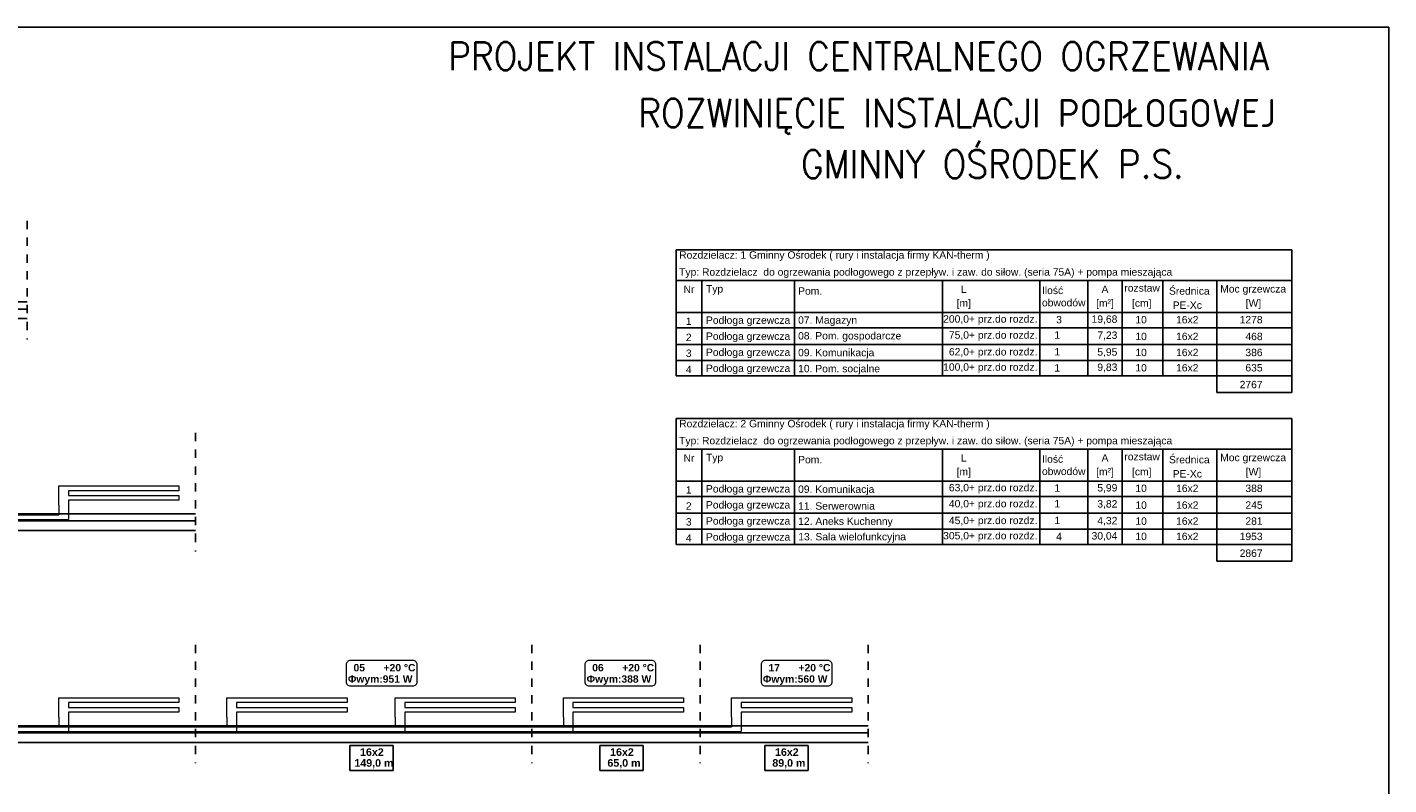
# Model space of a CAD drawing. Extents: x 280060 to 689961, y 120405 to 160329.
# Tile 80 of 85: x 676356 to 679189, y 150527 to 152102. Entities that reach past the tile are written whole.
import ezdxf
from ezdxf.lldxf.tags import DXFTag

# ---------------------------------------------------------------- set-up
doc = ezdxf.new("R2010")
doc.units = 0
doc.header["$MEASUREMENT"] = 0
doc.linetypes.add('3', pattern=[1, 0.5, -0.5])
for name, color, linetype, lineweight in [('KAM-pro Biała Zarys', 7, 'CONTINUOUS', 9), ('KAM-pro Opis Sanitarny', 7, 'CONTINUOUS', 18), ('KAM-pro opis Temperatury', 102, 'CONTINUOUS', 18)]:
    doc.layers.add(name, color=color, linetype=linetype, lineweight=lineweight)
doc.layers.add('KAM-pro Podłogówka Powrót', color=7, linetype='DASH', lineweight=9, true_color=0x008000)
doc.layers.add('KAM-pro Podłogówka Zasilanie', color=7, linetype='SOLID', lineweight=9, true_color=0xff8000)
doc.styles.add('moj', font='romans.shx', dxfattribs={"width": 0.9, "height": 10})
tags = doc.linetypes.add('DASH', pattern=[15, 10, -5]).pattern_tags.tags
tags[6:7] = [DXFTag(74, 4), DXFTag(75, 0), DXFTag(340, '0'), DXFTag(46, 0.0), DXFTag(50, 0.0), DXFTag(44, 0.0), DXFTag(45, 0.0)]
tags[4:5] = [DXFTag(74, 4), DXFTag(75, 0), DXFTag(340, '0'), DXFTag(46, 0.0), DXFTag(50, 0.0), DXFTag(44, 0.0), DXFTag(45, 0.0)]
tags = doc.linetypes.add('SOLID', pattern=[10, 10, 0]).pattern_tags.tags
tags[6:7] = [DXFTag(74, 4), DXFTag(75, 0), DXFTag(340, '0'), DXFTag(46, 0.0), DXFTag(50, 0.0), DXFTag(44, 0.0), DXFTag(45, 0.0)]
tags[4:5] = [DXFTag(74, 4), DXFTag(75, 0), DXFTag(340, '0'), DXFTag(46, 0.0), DXFTag(50, 0.0), DXFTag(44, 0.0), DXFTag(45, 0.0)]

msp = doc.modelspace()

# ---------------------------------------------------------------- linework, layer by layer
at = {"layer": 'KAM-pro Biała Zarys', "linetype": '3', "lineweight": 25, "ltscale": 35}
for p, q in [((676355.6, 151699.9), (676355.6, 151453.2)), ((676705.6, 151259), (676705.6, 151012.2)), ((676705.6, 150818), (676705.6, 150571.3)), ((677405.6, 150818), (677405.6, 150571.3)), ((677755.6, 150818), (677755.6, 150571.3)), ((678105.6, 150818), (678105.6, 150571.3))]:
    msp.add_line(p, q, dxfattribs=at)
at = {"layer": 'KAM-pro Biała Zarys', "lineweight": 25}
for p, q in [((673604.7, 151531.3), (676355.6, 151531.3)), ((673604.7, 151516.3), (676355.6, 151516.3)), ((673604.7, 151496.3), (676355.6, 151496.3)), ((673604.7, 151090.4), (676705.6, 151090.4)), ((673604.7, 151075.4), (676705.6, 151075.4)), ((673604.7, 151055.4), (676705.6, 151055.4)), ((673604.7, 150649.5), (678105.6, 150649.5)), ((673604.7, 150634.5), (678105.6, 150634.5)), ((673604.7, 150614.5), (678105.6, 150614.5)), ((677026.8, 150556.4), (677026.8, 150608.1)), ((677026.8, 150608.1), (677116.8, 150608.1)), ((677116.8, 150608.1), (677116.8, 150556.4)), ((677547.2, 150556.4), (677547.2, 150608.1)), ((677547.2, 150608.1), (677637.2, 150608.1)), ((677637.2, 150608.1), (677637.2, 150556.4)), ((677890.3, 150556.4), (677890.3, 150608.1)), ((677890.3, 150608.1), (677980.3, 150608.1)), ((677980.3, 150608.1), (677980.3, 150556.4)), ((677026.8, 150556.4), (677116.8, 150556.4)), ((677547.2, 150556.4), (677637.2, 150556.4)), ((677890.3, 150556.4), (677980.3, 150556.4))]:
    msp.add_line(p, q, dxfattribs=at)
msp.add_lwpolyline([(672888.6, 152102.4), (679188.6, 152102.4), (679188.6, 149132.4), (672888.6, 149132.4)], close=True, dxfattribs=at)
at = {"layer": 'KAM-pro Opis Sanitarny', "lineweight": 25}
for p, q in [((677705.7, 151639.5), (677705.7, 151377.3)), ((677705.7, 151639.5), (678986.6, 151639.5)), ((678986.6, 151639.5), (678986.6, 151342.4)), ((677705.7, 151575.7), (678986.6, 151575.7)), ((677705.7, 151409), (677705.7, 151575.7)), ((677759.1, 151575.7), (677759.1, 151377.3)), ((677951.8, 151575.7), (677951.8, 151377.3)), ((678260, 151575.7), (678260, 151377.3)), ((678462.7, 151575.7), (678462.7, 151377.3)), ((678562.6, 151575.7), (678562.6, 151377.3)), ((678634, 151575.7), (678634, 151377.3)), ((678718.8, 151575.7), (678718.8, 151377.3)), ((678831, 151575.7), (678831, 151342.4)), ((677705.7, 151509), (678986.6, 151509)), ((677705.7, 151477.3), (678986.6, 151477.3)), ((677705.7, 151442.4), (678986.6, 151442.4)), ((677705.7, 151409), (678986.6, 151409)), ((677705.7, 151377.3), (678986.6, 151377.3)), ((678831, 151342.4), (678986.6, 151342.4)), ((677705.7, 151288.6), (677705.7, 151026.4)), ((677705.7, 151288.6), (678986.6, 151288.6)), ((678986.6, 151288.6), (678986.6, 150991.5)), ((677705.7, 151224.8), (678986.6, 151224.8)), ((677705.7, 151058.2), (677705.7, 151224.8)), ((677759.1, 151224.8), (677759.1, 151026.4)), ((677951.8, 151224.8), (677951.8, 151026.4)), ((678260, 151224.8), (678260, 151026.4)), ((678462.7, 151224.8), (678462.7, 151026.4)), ((678562.6, 151224.8), (678562.6, 151026.4)), ((678634, 151224.8), (678634, 151026.4)), ((678718.8, 151224.8), (678718.8, 151026.4)), ((678831, 151224.8), (678831, 150991.5)), ((677705.7, 151158.2), (678986.6, 151158.2)), ((677705.7, 151126.4), (678986.6, 151126.4)), ((677705.7, 151091.5), (678986.6, 151091.5)), ((677705.7, 151058.2), (678986.6, 151058.2)), ((677705.7, 151026.4), (678986.6, 151026.4)), ((678831, 150991.5), (678986.6, 150991.5))]:
    msp.add_line(p, q, dxfattribs=at)
at = {"layer": 'KAM-pro opis Temperatury', "color": 3}
for points in [[(677027.9, 150732.2), (677158.3, 150732.2, 0.414214), (677167.1, 150741), (677167.1, 150776.4, 0.414214), (677158.3, 150785.2), (677027.9, 150785.2, 0.414214), (677019.1, 150776.4), (677019.1, 150741, 0.414214), (677027.9, 150732.2)], [(677524.7, 150732.2), (677655, 150732.2, 0.414214), (677663.8, 150741), (677663.8, 150776.4, 0.414214), (677655, 150785.2), (677524.7, 150785.2, 0.414214), (677515.8, 150776.4), (677515.8, 150741, 0.414214), (677524.7, 150732.2)], [(677891.3, 150732.2), (678021.7, 150732.2, 0.414214), (678030.5, 150741), (678030.5, 150776.4, 0.414214), (678021.7, 150785.2), (677891.3, 150785.2, 0.414214), (677882.5, 150776.4), (677882.5, 150741, 0.414214), (677891.3, 150732.2)]]:
    msp.add_lwpolyline(points, format="xyb", dxfattribs=at)
at = {"layer": 'KAM-pro Podłogówka Powrót', "color": 4}
for p, q in [((676441.2, 151138.4), (676441.2, 151128.4)), ((676441.2, 151128.4), (676671.2, 151128.4)), ((676671.2, 151118.4), (676441.2, 151118.4)), ((676441.2, 151118.4), (676441.2, 151108.4)), ((676671.2, 151128.4), (676671.2, 151118.4)), ((673821.2, 151078.4), (676441.2, 151078.4)), ((676441.2, 150697.5), (676441.2, 150687.5)), ((676441.2, 150687.5), (676671.2, 150687.5)), ((676671.2, 150687.5), (676671.2, 150677.5)), ((676791.2, 150697.5), (676791.2, 150687.5)), ((676791.2, 150687.5), (677021.2, 150687.5)), ((677021.2, 150687.5), (677021.2, 150677.5)), ((677141.2, 150697.5), (677141.2, 150687.5)), ((677141.2, 150687.5), (677371.2, 150687.5)), ((677371.2, 150687.5), (677371.2, 150677.5)), ((677491.2, 150697.5), (677491.2, 150687.5)), ((677491.2, 150687.5), (677721.2, 150687.5)), ((677721.2, 150687.5), (677721.2, 150677.5)), ((677841.2, 150697.5), (677841.2, 150687.5)), ((677841.2, 150687.5), (678071.2, 150687.5)), ((678071.2, 150687.5), (678071.2, 150677.5)), ((676671.2, 150677.5), (676441.2, 150677.5)), ((676441.2, 150677.5), (676441.2, 150667.5)), ((677021.2, 150677.5), (676791.2, 150677.5)), ((676791.2, 150677.5), (676791.2, 150667.5)), ((677371.2, 150677.5), (677141.2, 150677.5)), ((677141.2, 150677.5), (677141.2, 150667.5)), ((677721.2, 150677.5), (677491.2, 150677.5)), ((677491.2, 150677.5), (677491.2, 150667.5)), ((678071.2, 150677.5), (677841.2, 150677.5)), ((677841.2, 150677.5), (677841.2, 150667.5)), ((673821.2, 150637.5), (677841.2, 150637.5))]:
    msp.add_line(p, q, dxfattribs=at)
for points in [[(676441.2, 151108.4), (676441.2, 151108.2), (676441.2, 151107.3), (676441.2, 151105.5), (676441.2, 151102.7), (676441.2, 151099.3), (676441.2, 151095.4), (676441.2, 151091.4), (676441.2, 151087.6), (676441.2, 151084.1), (676441.2, 151081.3), (676441.2, 151079.5), (676441.2, 151078.6), (676441.2, 151078.4)], [(676441.2, 150667.5), (676441.2, 150667.2), (676441.2, 150666.4), (676441.2, 150664.5), (676441.2, 150661.8), (676441.2, 150658.3), (676441.2, 150654.5), (676441.2, 150650.5), (676441.2, 150646.6), (676441.2, 150643.2), (676441.2, 150640.4), (676441.2, 150638.6), (676441.2, 150637.7), (676441.2, 150637.5)], [(676791.2, 150667.5), (676791.2, 150667.2), (676791.2, 150666.4), (676791.2, 150664.5), (676791.2, 150661.8), (676791.2, 150658.3), (676791.2, 150654.5), (676791.2, 150650.5), (676791.2, 150646.6), (676791.2, 150643.2), (676791.2, 150640.4), (676791.2, 150638.6), (676791.2, 150637.7), (676791.2, 150637.5)], [(677141.2, 150667.5), (677141.2, 150667.2), (677141.2, 150666.4), (677141.2, 150664.5), (677141.2, 150661.8), (677141.2, 150658.3), (677141.2, 150654.5), (677141.2, 150650.5), (677141.2, 150646.6), (677141.2, 150643.2), (677141.2, 150640.4), (677141.2, 150638.6), (677141.2, 150637.7), (677141.2, 150637.5)], [(677491.2, 150667.5), (677491.2, 150667.2), (677491.2, 150666.4), (677491.2, 150664.5), (677491.2, 150661.8), (677491.2, 150658.3), (677491.2, 150654.5), (677491.2, 150650.5), (677491.2, 150646.6), (677491.2, 150643.2), (677491.2, 150640.4), (677491.2, 150638.6), (677491.2, 150637.7), (677491.2, 150637.5)], [(677841.2, 150667.5), (677841.2, 150667.2), (677841.2, 150666.4), (677841.2, 150664.5), (677841.2, 150661.8), (677841.2, 150658.3), (677841.2, 150654.5), (677841.2, 150650.5), (677841.2, 150646.6), (677841.2, 150643.2), (677841.2, 150640.4), (677841.2, 150638.6), (677841.2, 150637.7), (677841.2, 150637.5)]]:
    msp.add_open_spline(points, degree=3, knots=[0, 0, 0, 0, 0.698723, 2.614576, 5.477085, 9.015778, 12.96018, 17.03982, 20.984222, 24.522915, 27.385424, 29.301277, 30, 30, 30, 30], dxfattribs=at)
at = {"layer": 'KAM-pro Podłogówka Zasilanie', "color": 1}
for p, q in [((676421.2, 151108.4), (676421.2, 151148.4)), ((676421.2, 151148.4), (676671.2, 151148.4)), ((676671.2, 151138.4), (676441.2, 151138.4)), ((676671.2, 151148.4), (676671.2, 151138.4)), ((673811.2, 151088.4), (676421.2, 151088.4)), ((676421.2, 150667.5), (676421.2, 150707.5)), ((676421.2, 150707.5), (676671.2, 150707.5)), ((676671.2, 150697.5), (676441.2, 150697.5)), ((676671.2, 150707.5), (676671.2, 150697.5)), ((676771.2, 150667.5), (676771.2, 150707.5)), ((676771.2, 150707.5), (677021.2, 150707.5)), ((677021.2, 150697.5), (676791.2, 150697.5)), ((677021.2, 150707.5), (677021.2, 150697.5)), ((677121.2, 150667.5), (677121.2, 150707.5)), ((677121.2, 150707.5), (677371.2, 150707.5)), ((677371.2, 150697.5), (677141.2, 150697.5)), ((677371.2, 150707.5), (677371.2, 150697.5)), ((677471.2, 150667.5), (677471.2, 150707.5)), ((677471.2, 150707.5), (677721.2, 150707.5)), ((677721.2, 150697.5), (677491.2, 150697.5)), ((677721.2, 150707.5), (677721.2, 150697.5)), ((677821.2, 150667.5), (677821.2, 150707.5)), ((677821.2, 150707.5), (678071.2, 150707.5)), ((678071.2, 150697.5), (677841.2, 150697.5)), ((678071.2, 150707.5), (678071.2, 150697.5)), ((673811.2, 150647.5), (677821.2, 150647.5))]:
    msp.add_line(p, q, dxfattribs=at)
for points in [[(676421.2, 151108.4), (676421.2, 151108.3), (676421.2, 151107.7), (676421.2, 151106.5), (676421.2, 151104.6), (676421.2, 151102.3), (676421.2, 151099.7), (676421.2, 151097.1), (676421.2, 151094.5), (676421.2, 151092.2), (676421.2, 151090.4), (676421.2, 151089.1), (676421.2, 151088.6), (676421.2, 151088.4)], [(676421.2, 150667.5), (676421.2, 150667.3), (676421.2, 150666.7), (676421.2, 150665.5), (676421.2, 150663.7), (676421.2, 150661.4), (676421.2, 150658.8), (676421.2, 150656.1), (676421.2, 150653.6), (676421.2, 150651.3), (676421.2, 150649.4), (676421.2, 150648.2), (676421.2, 150647.6), (676421.2, 150647.5)], [(676771.2, 150667.5), (676771.2, 150667.3), (676771.2, 150666.7), (676771.2, 150665.5), (676771.2, 150663.7), (676771.2, 150661.4), (676771.2, 150658.8), (676771.2, 150656.1), (676771.2, 150653.6), (676771.2, 150651.3), (676771.2, 150649.4), (676771.2, 150648.2), (676771.2, 150647.6), (676771.2, 150647.5)], [(677121.2, 150667.5), (677121.2, 150667.3), (677121.2, 150666.7), (677121.2, 150665.5), (677121.2, 150663.7), (677121.2, 150661.4), (677121.2, 150658.8), (677121.2, 150656.1), (677121.2, 150653.6), (677121.2, 150651.3), (677121.2, 150649.4), (677121.2, 150648.2), (677121.2, 150647.6), (677121.2, 150647.5)], [(677471.2, 150667.5), (677471.2, 150667.3), (677471.2, 150666.7), (677471.2, 150665.5), (677471.2, 150663.7), (677471.2, 150661.4), (677471.2, 150658.8), (677471.2, 150656.1), (677471.2, 150653.6), (677471.2, 150651.3), (677471.2, 150649.4), (677471.2, 150648.2), (677471.2, 150647.6), (677471.2, 150647.5)], [(677821.2, 150667.5), (677821.2, 150667.3), (677821.2, 150666.7), (677821.2, 150665.5), (677821.2, 150663.7), (677821.2, 150661.4), (677821.2, 150658.8), (677821.2, 150656.1), (677821.2, 150653.6), (677821.2, 150651.3), (677821.2, 150649.4), (677821.2, 150648.2), (677821.2, 150647.6), (677821.2, 150647.5)]]:
    msp.add_open_spline(points, degree=3, knots=[0, 0, 0, 0, 0.465815, 1.74305, 3.65139, 6.010518, 8.64012, 11.35988, 13.989482, 16.34861, 18.25695, 19.534185, 20, 20, 20, 20], dxfattribs=at)

# ---------------------------------------------------------------- texts
at = {"layer": 'KAM-pro Biała Zarys', "color": 1, "lineweight": 25, "style": 'moj', "width": 0.9}
for s, p in [('PROJEKT INSTALACJI CENTRALNEGO OGRZEWANIA', (677231.5, 152013)), ('ROZWINIĘCIE INSTALACJI PODŁOGOWEJ', (677627, 151894.8)), ('GMINNY OŚRODEK P.S.', (677965.5, 151788.4))]:
    msp.add_text(s, height=58.343, dxfattribs=at).set_placement(p)
at = {"layer": 'KAM-pro Biała Zarys', "lineweight": 25, "char_height": 15.84, "attachment_point": 2}
for s, insert in [('\\fArial|b1|i0;16x2', (677072.8, 150602.6)), ('\\fArial|b1|i0;16x2', (677593.1, 150602.6)), ('\\fArial|b1|i0;16x2', (677936.2, 150602.6)), ('{\\fArial|b1|i0|c238|p34;149,0 m}', (677077, 150580)), ('{\\fArial|b1|i0|c238|p34;65,0 m}', (677597.3, 150580)), ('{\\fArial|b1|i0|c238|p34;89,0 m}', (677940.4, 150580))]:
    msp.add_mtext(s, dxfattribs=dict(at, insert=insert))
at = {"layer": 'KAM-pro Opis Sanitarny', "lineweight": 25, "char_height": 15.358}
for s, insert, attachment_point in [('{\\fArial|b0|i0|c238|p34;Rozdzielacz: 1 Gminny Ośrodek ( rury i instalacja firmy KAN-therm )}', (677712.1, 151616.4), 7), ('{\\fArial|b0|i0|c238|p34;Typ: Rozdzielacz  do ogrzewania podłogowego z przepływ. i zaw. do siłow. (seria 75A) + pompa mieszająca}', (677712, 151581), 7), ('\\fArial|b0|i0;Nr', (677732.4, 151549.7), 8), ('\\fArial|b0|i0;L', (678304.3, 151549.7), 8), ('{\\fArial|b0|i0|c238|p34;Ilość \\Pobwodów}', (678467, 151521.5), 7), ('\\fArial|b0|i0;A', (678598.1, 151549.7), 8), ('{\\fArial|b0|i0|c238|p34;rozstaw}', (678638.4, 151552.2), 7), ('{\\fArial|b0|i0|c238|p34;Średnica}', (678773.6, 151545.9), 8), ('\\fArial|b0|i0;Typ', (677767.9, 151545.9), 7), ('{\\fArial|b0|i0|c238|p34;Pom.}', (677959.7, 151545.9), 7), ('\\fArial|b0|i0;[m²]', (678598.1, 151516.4), 8), ('{\\fArial|b0|i0|c238|p34;Moc grzewcza}', (678906.4, 151545.9), 8), ('\\fArial|b0|i0;[m]', (678304.3, 151516.4), 8), ('{\\fArial|b0|i0|c238|p34;[cm]}', (678674.6, 151516.4), 8), ('{\\fArial|b0|i0|c238|p34;PE-Xc}', (678769.4, 151516.4), 8), ('{\\fArial|b0|i0|c238|p34;[W]}', (678907, 151516.4), 8), ('\\fArial|b0|i0;1', (677738, 151483.1), 9), ('\\fArial|b0|i0;Podłoga grzewcza', (677767.9, 151480.8), 7), ('{\\fArial|b0|i0|c238|p34;07. Magazyn}', (677959.6, 151481), 7), ('{\\fArial|b0|i0|c238|p34;200,0+ prz.do rozdz.}', (678457.6, 151483.3), 9), ('{\\fArial|b0|i0|c238|p34;3}', (678508.5, 151486.2), 9), ('{\\fArial|b0|i0|c238|p34;19,68}', (678623.9, 151484.7), 9), ('{\\fArial|b0|i0|c238|p34;10}', (678685.2, 151486.2), 9), ('{\\fArial|b0|i0|c238|p34;16x2}', (678792.6, 151486.2), 9), ('{\\fArial|b0|i0|c238|p34;1278}', (678926.1, 151486.2), 9), ('\\fArial|b0|i0;2', (677738, 151449.7), 9), ('\\fArial|b0|i0;Podłoga grzewcza', (677767.9, 151447.5), 7), ('{\\fArial|b0|i0|c238|p34;08. Pom. gospodarcze}', (677959.6, 151448.3), 7), ('{\\fArial|b0|i0|c238|p34;75,0+ prz.do rozdz.}', (678457.6, 151449.9), 9), ('{\\fArial|b0|i0|c238|p34;1}', (678504.7, 151454.5), 9), ('{\\fArial|b0|i0|c238|p34;7,23}', (678623.9, 151451.3), 9), ('{\\fArial|b0|i0|c238|p34;10}', (678685.2, 151451.3), 9), ('{\\fArial|b0|i0|c238|p34;16x2}', (678792.6, 151451.4), 9), ('{\\fArial|b0|i0|c238|p34;468}', (678926.1, 151451.3), 9), ('\\fArial|b0|i0;3', (677738, 151416.4), 9), ('\\fArial|b0|i0;Podłoga grzewcza', (677767.9, 151414.1), 7), ('{\\fArial|b0|i0|c238|p34;09. Komunikacja}', (677959.6, 151413.4), 7), ('{\\fArial|b0|i0|c238|p34;62,0+ prz.do rozdz.}', (678457.6, 151415), 9), ('{\\fArial|b0|i0|c238|p34;1}', (678504.7, 151419.6), 9), ('{\\fArial|b0|i0|c238|p34;5,95}', (678623.9, 151416.4), 9), ('{\\fArial|b0|i0|c238|p34;10}', (678685.2, 151418), 9), ('{\\fArial|b0|i0|c238|p34;16x2}', (678792.6, 151418), 9), ('{\\fArial|b0|i0|c238|p34;386}', (678926.1, 151418), 9), ('{\\fArial|b0|i0|c238|p34;4}', (677738, 151383.1), 9), ('\\fArial|b0|i0;Podłoga grzewcza', (677767.9, 151380.8), 7), ('{\\fArial|b0|i0|c238|p34;10. Pom. socjalne}', (677959.6, 151380.1), 7), ('{\\fArial|b0|i0|c238|p34;100,0+ prz.do rozdz.}', (678457.6, 151383.3), 9), ('{\\fArial|b0|i0|c238|p34;1}', (678504.7, 151386.2), 9), ('{\\fArial|b0|i0|c238|p34;9,83}', (678623.9, 151384.7), 9), ('{\\fArial|b0|i0|c238|p34;10}', (678685.2, 151386.2), 9), ('{\\fArial|b0|i0|c238|p34;16x2}', (678792.6, 151386.2), 9), ('{\\fArial|b0|i0|c238|p34;635}', (678926.1, 151386.2), 9), ('{\\fArial|b0|i0|c238|p34;2767}', (678926.1, 151351.3), 9), ('{\\fArial|b0|i0|c238|p34;Rozdzielacz: 2 Gminny Ośrodek ( rury i instalacja firmy KAN-therm )}', (677712.1, 151265.6), 7), ('{\\fArial|b0|i0|c238|p34;Typ: Rozdzielacz  do ogrzewania podłogowego z przepływ. i zaw. do siłow. (seria 75A) + pompa mieszająca}', (677712, 151230.2), 7), ('\\fArial|b0|i0;Nr', (677732.4, 151198.9), 8), ('\\fArial|b0|i0;Typ', (677767.9, 151195.1), 7), ('{\\fArial|b0|i0|c238|p34;Pom.}', (677959.7, 151195.1), 7), ('\\fArial|b0|i0;L', (678304.3, 151198.9), 8), ('{\\fArial|b0|i0|c238|p34;Ilość \\Pobwodów}', (678467, 151170.7), 7), ('\\fArial|b0|i0;A', (678598.1, 151198.9), 8), ('{\\fArial|b0|i0|c238|p34;rozstaw}', (678638.4, 151201.4), 7), ('{\\fArial|b0|i0|c238|p34;Średnica}', (678773.6, 151195.1), 8), ('{\\fArial|b0|i0|c238|p34;Moc grzewcza}', (678906.4, 151195.1), 8), ('\\fArial|b0|i0;[m]', (678304.3, 151165.6), 8), ('\\fArial|b0|i0;[m²]', (678598.1, 151165.6), 8), ('{\\fArial|b0|i0|c238|p34;[cm]}', (678674.6, 151165.6), 8), ('{\\fArial|b0|i0|c238|p34;PE-Xc}', (678769.4, 151165.6), 8), ('{\\fArial|b0|i0|c238|p34;[W]}', (678907, 151165.6), 8), ('\\fArial|b0|i0;1', (677738, 151132.3), 9), ('\\fArial|b0|i0;Podłoga grzewcza', (677767.9, 151130), 7), ('{\\fArial|b0|i0|c238|p34;09. Komunikacja}', (677959.6, 151129.2), 7), ('{\\fArial|b0|i0|c238|p34;63,0+ prz.do rozdz.}', (678457.6, 151132.5), 9), ('{\\fArial|b0|i0|c238|p34;1}', (678504.7, 151136.2), 9), ('{\\fArial|b0|i0|c238|p34;5,99}', (678623.9, 151133.9), 9), ('{\\fArial|b0|i0|c238|p34;10}', (678685.2, 151135.4), 9), ('{\\fArial|b0|i0|c238|p34;16x2}', (678792.6, 151135.4), 9), ('{\\fArial|b0|i0|c238|p34;388}', (678926.1, 151135.4), 9), ('\\fArial|b0|i0;2', (677738, 151098.9), 9), ('\\fArial|b0|i0;Podłoga grzewcza', (677767.9, 151096.7), 7), ('{\\fArial|b0|i0|c238|p34;11. Serwerownia}', (677959.6, 151098.7), 7), ('{\\fArial|b0|i0|c238|p34;40,0+ prz.do rozdz.}', (678457.6, 151099.1), 9), ('{\\fArial|b0|i0|c238|p34;1}', (678504.7, 151103.7), 9), ('{\\fArial|b0|i0|c238|p34;3,82}', (678623.9, 151100.5), 9), ('{\\fArial|b0|i0|c238|p34;10}', (678685.2, 151100.5), 9), ('{\\fArial|b0|i0|c238|p34;16x2}', (678792.6, 151100.6), 9), ('{\\fArial|b0|i0|c238|p34;245}', (678926.1, 151100.5), 9), ('\\fArial|b0|i0;3', (677738, 151065.6), 9), ('\\fArial|b0|i0;Podłoga grzewcza', (677767.9, 151063.3), 7), ('{\\fArial|b0|i0|c238|p34;1}', (678504.7, 151068.8), 9), ('{\\fArial|b0|i0|c238|p34;4,32}', (678623.9, 151065.6), 9), ('{\\fArial|b0|i0|c238|p34;10}', (678685.2, 151067.2), 9), ('{\\fArial|b0|i0|c238|p34;16x2}', (678792.6, 151067.2), 9), ('{\\fArial|b0|i0|c238|p34;281}', (678926.1, 151067.2), 9), ('{\\fArial|b0|i0|c238|p34;12. Aneks Kuchenny}', (677959.7, 151062.6), 7), ('{\\fArial|b0|i0|c238|p34;45,0+ prz.do rozdz.}', (678457.6, 151064.2), 9), ('{\\fArial|b0|i0|c238|p34;4}', (677738, 151032.3), 9), ('\\fArial|b0|i0;Podłoga grzewcza', (677767.9, 151030), 7), ('{\\fArial|b0|i0|c238|p34;13. Sala wielofunkcyjna}', (677959.9, 151030.4), 7), ('{\\fArial|b0|i0|c238|p34;305,0+ prz.do rozdz.}', (678457.6, 151032.5), 9), ('{\\fArial|b0|i0|c238|p34;4}', (678508.5, 151035.4), 9), ('{\\fArial|b0|i0|c238|p34;30,04}', (678623.9, 151033.9), 9), ('{\\fArial|b0|i0|c238|p34;10}', (678685.2, 151035.4), 9), ('{\\fArial|b0|i0|c238|p34;16x2}', (678792.6, 151035.4), 9), ('{\\fArial|b0|i0|c238|p34;1953}', (678926.1, 151035.4), 9), ('{\\fArial|b0|i0|c238|p34;2867}', (678926.1, 151000.5), 9)]:
    msp.add_mtext(s, dxfattribs=dict(at, insert=insert, attachment_point=attachment_point))
at = {"layer": 'KAM-pro opis Temperatury', "color": 3, "char_height": 15.352, "attachment_point": 7}
for s, insert in [('{\\fArial|b1|i0|c238|p34;05}', (677034.5, 150762.3)), ('{\\fArial|b1|i0|c238|p34;+20 °C}', (677097.1, 150762.3)), ('{\\fArial|b1|i0|c238|p34;06}', (677531.2, 150762.3)), ('{\\fArial|b1|i0|c238|p34;+20 °C}', (677593.8, 150762.3)), ('{\\fArial|b1|i0|c238|p34;17}', (677897.9, 150762.3)), ('{\\fArial|b1|i0|c238|p34;+20 °C}', (677960.5, 150762.3)), ('{\\fArial|b1|i0|c0|p34;Φ\\fArial|b1|i0|c238|p34;wym:951 W}', (677022.9, 150734.4)), ('{\\fArial|b1|i0|c0|p34;Φ\\fArial|b1|i0|c238|p34;wym:388 W}', (677519.6, 150734.4)), ('{\\fArial|b1|i0|c0|p34;Φ\\fArial|b1|i0|c238|p34;wym:560 W}', (677886.3, 150734.4))]:
    msp.add_mtext(s, dxfattribs=dict(at, insert=insert))

doc.saveas('drawing.dxf')
